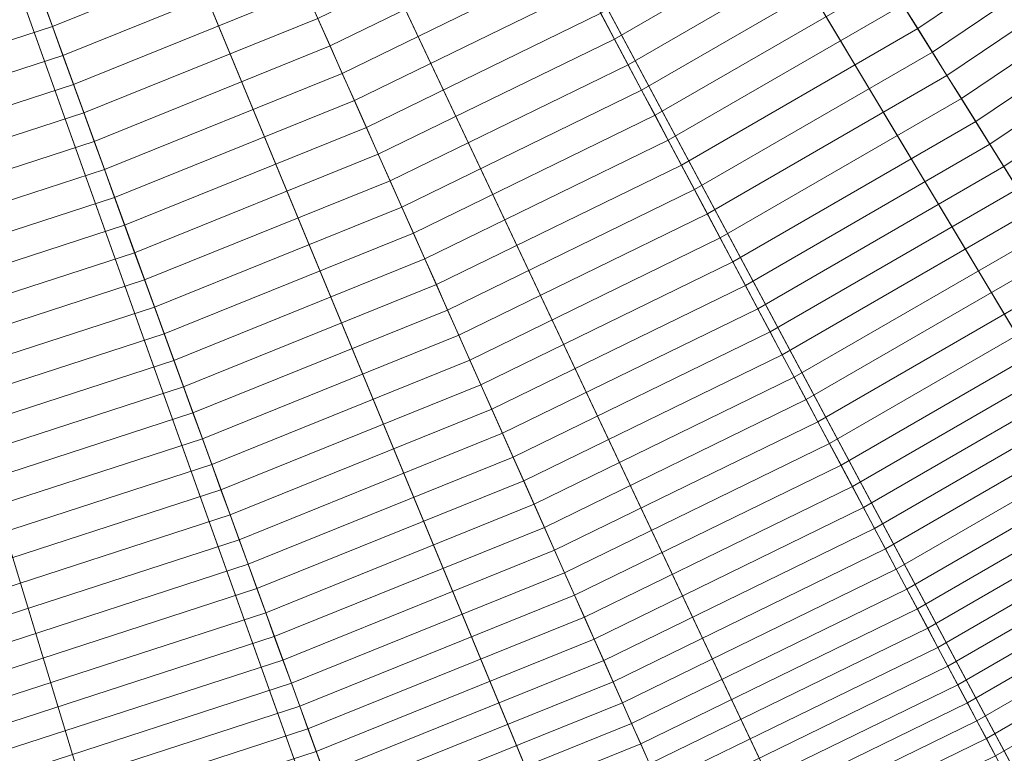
# Model space of a CAD drawing. Header units: centimetres. Extents: x -21.9 to 23.1, y -23 to 22.
# Tile 69 of 192: x 5.3 to 9.2, y -16.7 to -13.7. Entities that reach past the tile are written whole.
import ezdxf

# ---------------------------------------------------------------- set-up
doc = ezdxf.new("R2010")
doc.units = ezdxf.units.CM
doc.header["$LTSCALE"] = 2.54
doc.layers.add('Lucido design-1', color=7, linetype='Continuous')

# ---------------------------------------------------------------- blocks, each defined once
blk = doc.blocks.new('Gruppo-2-1')
at = {"color": 5, "linetype": 'Continuous', "lineweight": 9}
for points in [[(8.4629, -6.6666, -949.2271), (8.8731, -6.1019, -949.2271), (18.907, -12.8698, -949.2271), (18.0001, -14.118, -949.2271)], [(8.2871, -6.8328, -1010.9271), (8.5881, -6.4471, -1010.9271), (18.0047, -13.431, -1010.9271), (17.3497, -14.2703, -1010.9271)], [(17.658, -14.5233, -949.2271), (18.325, -13.6685, -949.2271), (8.5881, -6.4471, -949.2271), (8.2871, -6.8328, -949.2271)], [(8.0142, -7.2013, -949.2271), (8.4629, -6.6666, -949.2271), (18.0001, -14.118, -949.2271), (17.0085, -15.2998, -949.2271)], [(7.9677, -7.2033, -1010.9271), (8.2871, -6.8328, -1010.9271), (17.3497, -14.2703, -1010.9271), (16.6545, -15.0766, -1010.9271)], [(16.95, -15.3444, -949.2271), (17.658, -14.5233, -949.2271), (8.2871, -6.8328, -949.2271), (7.9677, -7.2033, -949.2271)], [(7.5293, -7.7034, -949.2271), (8.0142, -7.2013, -949.2271), (17.0085, -15.2998, -949.2271), (15.9368, -16.4095, -949.2271)], [(7.6305, -7.5578, -1010.9271), (7.9677, -7.2033, -1010.9271), (16.6545, -15.0766, -1010.9271), (15.9208, -15.848, -1010.9271)], [(16.2028, -16.13, -949.2271), (16.95, -15.3444, -949.2271), (7.9677, -7.2033, -949.2271), (7.6305, -7.5578, -949.2271)], [(7.2761, -7.8949, -1010.9271), (7.6305, -7.5578, -1010.9271), (15.9208, -15.848, -1010.9271), (15.1494, -16.5818, -1010.9271)], [(15.4172, -16.8773, -949.2271), (16.2028, -16.13, -949.2271), (7.6305, -7.5578, -949.2271), (7.2761, -7.8949, -949.2271)], [(7.0106, -8.1704, -949.2271), (7.5293, -7.7034, -949.2271), (15.9368, -16.4095, -949.2271), (14.7903, -17.4419, -949.2271)], [(6.9056, -8.2144, -1010.9271), (7.2761, -7.8949, -1010.9271), (15.1494, -16.5818, -1010.9271), (14.343, -17.277, -1010.9271)], [(14.5961, -17.5852, -949.2271), (15.4172, -16.8773, -949.2271), (7.2761, -7.8949, -949.2271), (6.9056, -8.2144, -949.2271)], [(6.4606, -8.6002, -949.2271), (7.0106, -8.1704, -949.2271), (14.7903, -17.4419, -949.2271), (13.5746, -18.3917, -949.2271)], [(6.5199, -8.5153, -1010.9271), (6.9056, -8.2144, -1010.9271), (14.343, -17.277, -1010.9271), (13.5037, -17.9319, -1010.9271)], [(13.7413, -18.2522, -949.2271), (14.5961, -17.5852, -949.2271), (6.9056, -8.2144, -949.2271), (6.5199, -8.5153, -949.2271)], [(6.12, -8.7971, -1010.9271), (6.5199, -8.5153, -1010.9271), (13.5037, -17.9319, -1010.9271), (12.6334, -18.5451, -1010.9271)], [(12.855, -18.8767, -949.2271), (13.7413, -18.2522, -949.2271), (6.5199, -8.5153, -949.2271), (6.12, -8.7971, -949.2271)], [(5.882, -8.9905, -949.2271), (6.4606, -8.6002, -949.2271), (13.5746, -18.3917, -949.2271), (12.2956, -19.2544, -949.2271)], [(5.7068, -9.059, -1010.9271), (6.12, -8.7971, -1010.9271), (12.6334, -18.5451, -1010.9271), (11.7342, -19.115, -1010.9271)], [(11.9392, -19.4571, -949.2271), (12.855, -18.8767, -949.2271), (6.12, -8.7971, -949.2271), (5.7068, -9.059, -949.2271)], [(5.2775, -9.3395, -949.2271), (5.882, -8.9905, -949.2271), (12.2956, -19.2544, -949.2271), (10.9595, -20.0258, -949.2271)], [(5.2811, -9.3, -1010.9271), (5.7068, -9.059, -1010.9271), (11.7342, -19.115, -1010.9271), (10.8078, -19.6396, -1010.9271)], [(10.9958, -19.9914, -949.2271), (11.9392, -19.4571, -949.2271), (5.7068, -9.059, -949.2271), (5.2811, -9.3, -949.2271)], [(4.8441, -9.5198, -1010.9271), (5.2811, -9.3, -1010.9271), (10.8078, -19.6396, -1010.9271), (9.8567, -20.118, -1010.9271)], [(10.0272, -20.4785, -949.2271), (10.9958, -19.9914, -949.2271), (5.2811, -9.3, -949.2271), (4.8441, -9.5198, -949.2271)], [(4.6501, -9.6455, -949.2271), (5.2775, -9.3395, -949.2271), (10.9595, -20.0258, -949.2271), (9.5729, -20.7021, -949.2271)], [(4.3968, -9.718, -1010.9271), (4.8441, -9.5198, -1010.9271), (9.8567, -20.118, -1010.9271), (8.8833, -20.5493, -1010.9271)], [(9.0359, -20.9178, -949.2271), (10.0272, -20.4785, -949.2271), (4.8441, -9.5198, -949.2271), (4.3968, -9.718, -949.2271)], [(4.003, -9.9069, -949.2271), (4.6501, -9.6455, -949.2271), (9.5729, -20.7021, -949.2271), (8.1424, -21.28, -949.2271)], [(3.9405, -9.8941, -1010.9271), (4.3968, -9.718, -1010.9271), (8.8833, -20.5493, -1010.9271), (7.8901, -20.9326, -1010.9271)], [(8.0244, -21.3081, -949.2271), (9.0359, -20.9178, -949.2271), (4.3968, -9.718, -949.2271), (3.9405, -9.8941, -949.2271)], [(3.3391, -10.1226, -949.2271), (4.003, -9.9069, -949.2271), (8.1424, -21.28, -949.2271), (6.6752, -21.7567, -949.2271)], [(3.476, -10.0477, -1010.9271), (3.9405, -9.8941, -1010.9271), (7.8901, -20.9326, -1010.9271), (6.8793, -21.2669, -1010.9271)], [(6.9951, -21.6485, -949.2271), (8.0244, -21.3081, -949.2271), (3.9405, -9.8941, -949.2271), (3.476, -10.0477, -949.2271)], [(3.0045, -10.1783, -1010.9271), (3.476, -10.0477, -1010.9271), (6.8793, -21.2669, -1010.9271), (5.8533, -21.551, -1010.9271)], [(5.9502, -21.9379, -949.2271), (6.9951, -21.6485, -949.2271), (3.476, -10.0477, -949.2271), (3.0045, -10.1783, -949.2271)], [(2.6619, -10.2915, -949.2271), (3.3391, -10.1226, -949.2271), (6.6752, -21.7567, -949.2271), (5.1782, -22.13, -949.2271)], [(2.5272, -10.2853, -1010.9271), (3.0045, -10.1783, -1010.9271), (5.8533, -21.551, -1010.9271), (4.8144, -21.7838, -1010.9271)], [(4.8922, -22.175, -949.2271), (5.9502, -21.9379, -949.2271), (3.0045, -10.1783, -949.2271), (2.5272, -10.2853, -949.2271)], [(8.8589, -13.7546, -932.9065), (9.7626, -13.145, -932.9065), (9.6968, -13.0544, -932.9985), (8.7995, -13.6596, -932.9985)], [(7.6471, -13.7961, -933.3541), (8.5567, -13.271, -933.3541), (8.4947, -13.1717, -933.4398), (7.5922, -13.6928, -933.4398)], [(8.9177, -13.8488, -932.8132), (9.8279, -13.2349, -932.8132), (9.7626, -13.145, -932.9065), (8.8589, -13.7546, -932.9065)], [(8.976, -13.942, -932.7187), (9.8926, -13.3238, -932.7187), (9.8279, -13.2349, -932.8132), (8.9177, -13.8488, -932.8132)], [(5.4005, -13.7465, -934.0026), (6.312, -13.3782, -934.0026), (6.2616, -13.2648, -934.0776), (5.358, -13.6299, -934.0776)], [(6.5105, -13.8239, -933.689), (7.4248, -13.378, -933.689), (7.3681, -13.2714, -933.7694), (6.4614, -13.7137, -933.7694)], [(7.7016, -13.8986, -933.2671), (8.6182, -13.3694, -933.2671), (8.5567, -13.271, -933.3541), (7.6471, -13.7961, -933.3541)], [(9.0338, -14.0344, -932.623), (9.9566, -13.412, -932.623), (9.8926, -13.3238, -932.7187), (8.976, -13.942, -932.7187)], [(5.4426, -13.8623, -933.9263), (6.3622, -13.4908, -933.9263), (6.312, -13.3782, -934.0026), (5.4005, -13.7465, -934.0026)], [(6.5592, -13.9333, -933.6073), (7.481, -13.4837, -933.6073), (7.4248, -13.378, -933.689), (6.5105, -13.8239, -933.689)], [(7.7556, -14.0001, -933.1788), (8.6792, -13.4669, -933.1788), (8.6182, -13.3694, -933.2671), (7.7016, -13.8986, -933.2671)], [(4.3967, -13.8109, -934.1512), (5.3153, -13.5125, -934.1512), (5.2723, -13.3943, -934.2235), (4.3621, -13.69, -934.2235)], [(9.0909, -14.1259, -932.5261), (10.02, -13.4993, -932.5261), (9.9566, -13.412, -932.623), (9.0338, -14.0344, -932.623)], [(5.4845, -13.9774, -933.8485), (6.412, -13.6026, -933.8485), (6.3622, -13.4908, -933.9263), (5.4426, -13.8623, -933.9263)], [(6.6076, -14.0419, -933.5242), (7.5368, -13.5887, -933.5242), (7.481, -13.4837, -933.6073), (6.5592, -13.9333, -933.6073)], [(7.8092, -14.1009, -933.0893), (8.7396, -13.5637, -933.0893), (8.6792, -13.4669, -933.1788), (7.7556, -14.0001, -933.1788)], [(4.4312, -13.931, -934.0776), (5.358, -13.6299, -934.0776), (5.3153, -13.5125, -934.1512), (4.3967, -13.8109, -934.1512)], [(9.1475, -14.2165, -932.428), (10.0828, -13.5857, -932.428), (10.02, -13.4993, -932.5261), (9.0909, -14.1259, -932.5261)], [(7.8622, -14.2007, -932.9985), (8.7995, -13.6596, -932.9985), (8.7396, -13.5637, -933.0893), (7.8092, -14.1009, -933.0893)], [(5.5261, -14.0916, -933.7694), (6.4614, -13.7137, -933.7694), (6.412, -13.6026, -933.8485), (5.4845, -13.9774, -933.8485)], [(6.6555, -14.1496, -933.4398), (7.5922, -13.6928, -933.4398), (7.5368, -13.5887, -933.5242), (6.6076, -14.0419, -933.5242)], [(9.2035, -14.3061, -932.3287), (10.1449, -13.6712, -932.3287), (10.0828, -13.5857, -932.428), (9.1475, -14.2165, -932.428)], [(4.4654, -14.0503, -934.0026), (5.4005, -13.7465, -934.0026), (5.358, -13.6299, -934.0776), (4.4312, -13.931, -934.0776)], [(6.7031, -14.2565, -933.3541), (7.6471, -13.7961, -933.3541), (7.5922, -13.6928, -933.4398), (6.6555, -14.1496, -933.4398)], [(7.9149, -14.2997, -932.9065), (8.8589, -13.7546, -932.9065), (8.7995, -13.6596, -932.9985), (7.8622, -14.2007, -932.9985)], [(9.259, -14.3948, -932.2283), (10.2064, -13.7558, -932.2283), (10.1449, -13.6712, -932.3287), (9.2035, -14.3061, -932.3287)], [(5.5673, -14.205, -933.689), (6.5105, -13.8239, -933.689), (6.4614, -13.7137, -933.7694), (5.5261, -14.0916, -933.7694)], [(4.4994, -14.1688, -933.9263), (5.4426, -13.8623, -933.9263), (5.4005, -13.7465, -934.0026), (4.4654, -14.0503, -934.0026)], [(7.967, -14.3977, -932.8132), (8.9177, -13.8488, -932.8132), (8.8589, -13.7546, -932.9065), (7.9149, -14.2997, -932.9065)], [(6.7503, -14.3625, -933.2671), (7.7016, -13.8986, -933.2671), (7.6471, -13.7961, -933.3541), (6.7031, -14.2565, -933.3541)], [(5.6083, -14.3175, -933.6073), (6.5592, -13.9333, -933.6073), (6.5105, -13.8239, -933.689), (5.5673, -14.205, -933.689)], [(8.0186, -14.4948, -932.7187), (8.976, -13.942, -932.7187), (8.9177, -13.8488, -932.8132), (7.967, -14.3977, -932.8132)], [(4.5331, -14.2865, -933.8485), (5.4845, -13.9774, -933.8485), (5.4426, -13.8623, -933.9263), (4.4994, -14.1688, -933.9263)], [(6.7971, -14.4676, -933.1788), (7.7556, -14.0001, -933.1788), (7.7016, -13.8986, -933.2671), (6.7503, -14.3625, -933.2671)], [(5.6489, -14.4292, -933.5242), (6.6076, -14.0419, -933.5242), (6.5592, -13.9333, -933.6073), (5.6083, -14.3175, -933.6073)], [(8.0698, -14.591, -932.623), (9.0338, -14.0344, -932.623), (8.976, -13.942, -932.7187), (8.0186, -14.4948, -932.7187)], [(4.5666, -14.4033, -933.7694), (5.5261, -14.0916, -933.7694), (5.4845, -13.9774, -933.8485), (4.5331, -14.2865, -933.8485)], [(6.8435, -14.5718, -933.0893), (7.8092, -14.1009, -933.0893), (7.7556, -14.0001, -933.1788), (6.7971, -14.4676, -933.1788)], [(5.6893, -14.54, -933.4398), (6.6555, -14.1496, -933.4398), (6.6076, -14.0419, -933.5242), (5.6489, -14.4292, -933.5242)], [(8.1204, -14.6863, -932.5261), (9.0909, -14.1259, -932.5261), (9.0338, -14.0344, -932.623), (8.0698, -14.591, -932.623)], [(4.5999, -14.5193, -933.689), (5.5673, -14.205, -933.689), (5.5261, -14.0916, -933.7694), (4.5666, -14.4033, -933.7694)], [(6.8895, -14.6751, -932.9985), (7.8622, -14.2007, -932.9985), (7.8092, -14.1009, -933.0893), (6.8435, -14.5718, -933.0893)], [(8.1705, -14.7805, -932.428), (9.1475, -14.2165, -932.428), (9.0909, -14.1259, -932.5261), (8.1204, -14.6863, -932.5261)], [(5.7293, -14.65, -933.3541), (6.7031, -14.2565, -933.3541), (6.6555, -14.1496, -933.4398), (5.6893, -14.54, -933.4398)], [(4.6329, -14.6345, -933.6073), (5.6083, -14.3175, -933.6073), (5.5673, -14.205, -933.689), (4.5999, -14.5193, -933.689)], [(6.9351, -14.7775, -932.9065), (7.9149, -14.2997, -932.9065), (7.8622, -14.2007, -932.9985), (6.8895, -14.6751, -932.9985)], [(8.2202, -14.8739, -932.3287), (9.2035, -14.3061, -932.3287), (9.1475, -14.2165, -932.428), (8.1705, -14.7805, -932.428)], [(5.769, -14.759, -933.2671), (6.7503, -14.3625, -933.2671), (6.7031, -14.2565, -933.3541), (5.7293, -14.65, -933.3541)], [(4.6656, -14.7487, -933.5242), (5.6489, -14.4292, -933.5242), (5.6083, -14.3175, -933.6073), (4.6329, -14.6345, -933.6073)], [(6.9802, -14.879, -932.8132), (7.967, -14.3977, -932.8132), (7.9149, -14.2997, -932.9065), (6.9351, -14.7775, -932.9065)], [(8.2693, -14.9662, -932.2283), (9.259, -14.3948, -932.2283), (9.2035, -14.3061, -932.3287), (8.2202, -14.8739, -932.3287)], [(5.8083, -14.8671, -933.1788), (6.7971, -14.4676, -933.1788), (6.7503, -14.3625, -933.2671), (5.769, -14.759, -933.2671)], [(7.025, -14.9794, -932.7187), (8.0186, -14.4948, -932.7187), (7.967, -14.3977, -932.8132), (6.9802, -14.879, -932.8132)], [(8.3178, -15.0575, -932.1265), (9.3138, -14.4825, -932.1265), (9.259, -14.3948, -932.2283), (8.2693, -14.9662, -932.2283)], [(4.6982, -14.8621, -933.4398), (5.6893, -14.54, -933.4398), (5.6489, -14.4292, -933.5242), (4.6656, -14.7487, -933.5242)], [(5.8473, -14.9743, -933.0893), (6.8435, -14.5718, -933.0893), (6.7971, -14.4676, -933.1788), (5.8083, -14.8671, -933.1788)], [(7.0693, -15.079, -932.623), (8.0698, -14.591, -932.623), (8.0186, -14.4948, -932.7187), (7.025, -14.9794, -932.7187)], [(8.3659, -15.1479, -932.0238), (9.368, -14.5693, -932.0238), (9.3138, -14.4825, -932.1265), (8.3178, -15.0575, -932.1265)], [(4.7304, -14.9745, -933.3541), (5.7293, -14.65, -933.3541), (5.6893, -14.54, -933.4398), (4.6982, -14.8621, -933.4398)], [(5.886, -15.0806, -932.9985), (6.8895, -14.6751, -932.9985), (6.8435, -14.5718, -933.0893), (5.8473, -14.9743, -933.0893)], [(7.1132, -15.1775, -932.5261), (8.1204, -14.6863, -932.5261), (8.0698, -14.591, -932.623), (7.0693, -15.079, -932.623)], [(8.4134, -15.2372, -931.9199), (9.4216, -14.6551, -931.9199), (9.368, -14.5693, -932.0238), (8.3659, -15.1479, -932.0238)], [(4.7624, -15.0861, -933.2671), (5.769, -14.759, -933.2671), (5.7293, -14.65, -933.3541), (4.7304, -14.9745, -933.3541)], [(5.9243, -15.1859, -932.9065), (6.9351, -14.7775, -932.9065), (6.8895, -14.6751, -932.9985), (5.886, -15.0806, -932.9985)], [(8.4604, -15.3256, -931.8149), (9.4746, -14.74, -931.8149), (9.4216, -14.6551, -931.9199), (8.4134, -15.2372, -931.9199)], [(7.1566, -15.2751, -932.428), (8.1705, -14.7805, -932.428), (8.1204, -14.6863, -932.5261), (7.1132, -15.1775, -932.5261)], [(8.5068, -15.4129, -931.7088), (9.527, -14.8239, -931.7088), (9.4746, -14.74, -931.8149), (8.4604, -15.3256, -931.8149)], [(4.7941, -15.1967, -933.1788), (5.8083, -14.8671, -933.1788), (5.769, -14.759, -933.2671), (4.7624, -15.0861, -933.2671)], [(5.9623, -15.2902, -932.8132), (6.9802, -14.879, -932.8132), (6.9351, -14.7775, -932.9065), (5.9243, -15.1859, -932.9065)], [(7.1996, -15.3716, -932.3287), (8.2202, -14.8739, -932.3287), (8.1705, -14.7805, -932.428), (7.1566, -15.2751, -932.428)], [(8.5526, -15.4992, -931.6017), (9.5788, -14.9067, -931.6017), (9.527, -14.8239, -931.7088), (8.5068, -15.4129, -931.7088)], [(4.8255, -15.3063, -933.0893), (5.8473, -14.9743, -933.0893), (5.8083, -14.8671, -933.1788), (4.7941, -15.1967, -933.1788)], [(7.2421, -15.4672, -932.2283), (8.2693, -14.9662, -932.2283), (8.2202, -14.8739, -932.3287), (7.1996, -15.3716, -932.3287)], [(5.9999, -15.3936, -932.7187), (7.025, -14.9794, -932.7187), (6.9802, -14.879, -932.8132), (5.9623, -15.2902, -932.8132)], [(8.598, -15.5844, -931.4934), (9.63, -14.9886, -931.4934), (9.5788, -14.9067, -931.6017), (8.5526, -15.4992, -931.6017)], [(4.8567, -15.415, -932.9985), (5.886, -15.0806, -932.9985), (5.8473, -14.9743, -933.0893), (4.8255, -15.3063, -933.0893)], [(6.0372, -15.496, -932.623), (7.0693, -15.079, -932.623), (7.025, -14.9794, -932.7187), (5.9999, -15.3936, -932.7187)], [(7.2842, -15.5616, -932.1265), (8.3178, -15.0575, -932.1265), (8.2693, -14.9662, -932.2283), (7.2421, -15.4672, -932.2283)], [(8.6427, -15.6685, -931.3841), (9.6805, -15.0694, -931.3841), (9.63, -14.9886, -931.4934), (8.598, -15.5844, -931.4934)], [(7.3258, -15.6551, -932.0238), (8.3659, -15.1479, -932.0238), (8.3178, -15.0575, -932.1265), (7.2842, -15.5616, -932.1265)], [(8.6869, -15.7516, -931.2737), (9.7303, -15.1492, -931.2737), (9.6805, -15.0694, -931.3841), (8.6427, -15.6685, -931.3841)], [(4.8876, -15.5227, -932.9065), (5.9243, -15.1859, -932.9065), (5.886, -15.0806, -932.9985), (4.8567, -15.415, -932.9985)], [(6.0741, -15.5973, -932.5261), (7.1132, -15.1775, -932.5261), (7.0693, -15.079, -932.623), (6.0372, -15.496, -932.623)], [(7.367, -15.7476, -931.9199), (8.4134, -15.2372, -931.9199), (8.3659, -15.1479, -932.0238), (7.3258, -15.6551, -932.0238)], [(8.7305, -15.8336, -931.1623), (9.7795, -15.2279, -931.1623), (9.7303, -15.1492, -931.2737), (8.6869, -15.7516, -931.2737)], [(4.9182, -15.6295, -932.8132), (5.9623, -15.2902, -932.8132), (5.9243, -15.1859, -932.9065), (4.8876, -15.5227, -932.9065)], [(6.1106, -15.6977, -932.428), (7.1566, -15.2751, -932.428), (7.1132, -15.1775, -932.5261), (6.0741, -15.5973, -932.5261)], [(8.7735, -15.9145, -931.0499), (9.8281, -15.3056, -931.0499), (9.7795, -15.2279, -931.1623), (8.7305, -15.8336, -931.1623)], [(7.4077, -15.839, -931.8149), (8.4604, -15.3256, -931.8149), (8.4134, -15.2372, -931.9199), (7.367, -15.7476, -931.9199)], [(4.9485, -15.7352, -932.7187), (5.9999, -15.3936, -932.7187), (5.9623, -15.2902, -932.8132), (4.9182, -15.6295, -932.8132)], [(6.1468, -15.797, -932.3287), (7.1996, -15.3716, -932.3287), (7.1566, -15.2751, -932.428), (6.1106, -15.6977, -932.428)], [(8.8159, -15.9943, -930.9365), (9.876, -15.3823, -930.9365), (9.8281, -15.3056, -931.0499), (8.7735, -15.9145, -931.0499)], [(7.4479, -15.9294, -931.7088), (8.5068, -15.4129, -931.7088), (8.4604, -15.3256, -931.8149), (7.4077, -15.839, -931.8149)], [(6.1826, -15.8953, -932.2283), (7.2421, -15.4672, -932.2283), (7.1996, -15.3716, -932.3287), (6.1468, -15.797, -932.3287)], [(8.8577, -16.073, -930.822), (9.9232, -15.4578, -930.822), (9.876, -15.3823, -930.9365), (8.8159, -15.9943, -930.9365)], [(4.9786, -15.8399, -932.623), (6.0372, -15.496, -932.623), (5.9999, -15.3936, -932.7187), (4.9485, -15.7352, -932.7187)], [(7.4876, -16.0186, -931.6017), (8.5526, -15.4992, -931.6017), (8.5068, -15.4129, -931.7088), (7.4479, -15.9294, -931.7088)], [(8.899, -16.1505, -930.7066), (9.9698, -15.5323, -930.7066), (9.9232, -15.4578, -930.822), (8.8577, -16.073, -930.822)], [(5.0083, -15.9436, -932.5261), (6.0741, -15.5973, -932.5261), (6.0372, -15.496, -932.623), (4.9786, -15.8399, -932.623)], [(6.2179, -15.9924, -932.1265), (7.2842, -15.5616, -932.1265), (7.2421, -15.4672, -932.2283), (6.1826, -15.8953, -932.2283)], [(7.5269, -16.1068, -931.4934), (8.598, -15.5844, -931.4934), (8.5526, -15.4992, -931.6017), (7.4876, -16.0186, -931.6017)], [(8.9396, -16.227, -930.5903), (10.0156, -15.6057, -930.5903), (9.9698, -15.5323, -930.7066), (8.899, -16.1505, -930.7066)], [(6.2529, -16.0886, -932.0238), (7.3258, -15.6551, -932.0238), (7.2842, -15.5616, -932.1265), (6.2179, -15.9924, -932.1265)], [(5.0377, -16.0463, -932.428), (6.1106, -15.6977, -932.428), (6.0741, -15.5973, -932.5261), (5.0083, -15.9436, -932.5261)], [(7.5657, -16.1938, -931.3841), (8.6427, -15.6685, -931.3841), (8.598, -15.5844, -931.4934), (7.5269, -16.1068, -931.4934)], [(8.9796, -16.3022, -930.4729), (10.0608, -15.678, -930.4729), (10.0156, -15.6057, -930.5903), (8.9396, -16.227, -930.5903)], [(6.2875, -16.1837, -931.9199), (7.367, -15.7476, -931.9199), (7.3258, -15.6551, -932.0238), (6.2529, -16.0886, -932.0238)], [(5.0669, -16.1479, -932.3287), (6.1468, -15.797, -932.3287), (6.1106, -15.6977, -932.428), (5.0377, -16.0463, -932.428)], [(7.6039, -16.2798, -931.2737), (8.6869, -15.7516, -931.2737), (8.6427, -15.6685, -931.3841), (7.5657, -16.1938, -931.3841)], [(9.0191, -16.3764, -930.3547), (10.1053, -15.7492, -930.3547), (10.0608, -15.678, -930.4729), (8.9796, -16.3022, -930.4729)], [(6.3218, -16.2778, -931.8149), (7.4077, -15.839, -931.8149), (7.367, -15.7476, -931.9199), (6.2875, -16.1837, -931.9199)], [(7.6417, -16.3646, -931.1623), (8.7305, -15.8336, -931.1623), (8.6869, -15.7516, -931.2737), (7.6039, -16.2798, -931.2737)], [(9.0579, -16.4493, -930.2355), (10.1491, -15.8193, -930.2355), (10.1053, -15.7492, -930.3547), (9.0191, -16.3764, -930.3547)], [(5.0957, -16.2484, -932.2283), (6.1826, -15.8953, -932.2283), (6.1468, -15.797, -932.3287), (5.0669, -16.1479, -932.3287)], [(9.096, -16.5211, -930.1154), (10.1922, -15.8883, -930.1154), (10.1491, -15.8193, -930.2355), (9.0579, -16.4493, -930.2355)], [(6.3556, -16.3707, -931.7088), (7.4479, -15.9294, -931.7088), (7.4077, -15.839, -931.8149), (6.3218, -16.2778, -931.8149)], [(7.679, -16.4483, -931.0499), (8.7735, -15.9145, -931.0499), (8.7305, -15.8336, -931.1623), (7.6417, -16.3646, -931.1623)], [(5.1242, -16.3478, -932.1265), (6.2179, -15.9924, -932.1265), (6.1826, -15.8953, -932.2283), (5.0957, -16.2484, -932.2283)], [(9.1336, -16.5917, -929.9944), (10.2346, -15.9561, -929.9944), (10.1922, -15.8883, -930.1154), (9.096, -16.5211, -930.1154)], [(6.389, -16.4625, -931.6017), (7.4876, -16.0186, -931.6017), (7.4479, -15.9294, -931.7088), (6.3556, -16.3707, -931.7088)], [(7.7157, -16.5309, -930.9365), (8.8159, -15.9943, -930.9365), (8.7735, -15.9145, -931.0499), (7.679, -16.4483, -931.0499)], [(9.1705, -16.6612, -929.8726), (10.2762, -16.0228, -929.8726), (10.2346, -15.9561, -929.9944), (9.1336, -16.5917, -929.9944)], [(5.1524, -16.4462, -932.0238), (6.2529, -16.0886, -932.0238), (6.2179, -15.9924, -932.1265), (5.1242, -16.3478, -932.1265)], [(7.752, -16.6123, -930.822), (8.8577, -16.073, -930.822), (8.8159, -15.9943, -930.9365), (7.7157, -16.5309, -930.9365)], [(6.422, -16.5532, -931.4934), (7.5269, -16.1068, -931.4934), (7.4876, -16.0186, -931.6017), (6.389, -16.4625, -931.6017)], [(9.2068, -16.7294, -929.7498), (10.3172, -16.0883, -929.7498), (10.2762, -16.0228, -929.8726), (9.1705, -16.6612, -929.8726)], [(5.1803, -16.5435, -931.9199), (6.2875, -16.1837, -931.9199), (6.2529, -16.0886, -932.0238), (5.1524, -16.4462, -932.0238)], [(7.7877, -16.6925, -930.7066), (8.899, -16.1505, -930.7066), (8.8577, -16.073, -930.822), (7.752, -16.6123, -930.822)], [(6.4546, -16.6427, -931.3841), (7.5657, -16.1938, -931.3841), (7.5269, -16.1068, -931.4934), (6.422, -16.5532, -931.4934)], [(7.8229, -16.7716, -930.5903), (8.9396, -16.227, -930.5903), (8.899, -16.1505, -930.7066), (7.7877, -16.6925, -930.7066)], [(5.2079, -16.6397, -931.8149), (6.3218, -16.2778, -931.8149), (6.2875, -16.1837, -931.9199), (5.1803, -16.5435, -931.9199)], [(6.4868, -16.7312, -931.2737), (7.6039, -16.2798, -931.2737), (7.5657, -16.1938, -931.3841), (6.4546, -16.6427, -931.3841)], [(7.8576, -16.8495, -930.4729), (8.9796, -16.3022, -930.4729), (8.9396, -16.227, -930.5903), (7.8229, -16.7716, -930.5903)], [(5.2351, -16.7347, -931.7088), (6.3556, -16.3707, -931.7088), (6.3218, -16.2778, -931.8149), (5.2079, -16.6397, -931.8149)], [(6.5185, -16.8184, -931.1623), (7.6417, -16.3646, -931.1623), (7.6039, -16.2798, -931.2737), (6.4868, -16.7312, -931.2737)], [(7.8917, -16.9262, -930.3547), (9.0191, -16.3764, -930.3547), (8.9796, -16.3022, -930.4729), (7.8576, -16.8495, -930.4729)], [(5.2621, -16.8287, -931.6017), (6.389, -16.4625, -931.6017), (6.3556, -16.3707, -931.7088), (5.2351, -16.7347, -931.7088)], [(6.5499, -16.9045, -931.0499), (7.679, -16.4483, -931.0499), (7.6417, -16.3646, -931.1623), (6.5185, -16.8184, -931.1623)], [(7.9253, -17.0017, -930.2355), (9.0579, -16.4493, -930.2355), (9.0191, -16.3764, -930.3547), (7.8917, -16.9262, -930.3547)], [(6.5808, -16.9894, -930.9365), (7.7157, -16.5309, -930.9365), (7.679, -16.4483, -931.0499), (6.5499, -16.9045, -931.0499)], [(7.9584, -17.076, -930.1154), (9.096, -16.5211, -930.1154), (9.0579, -16.4493, -930.2355), (7.9253, -17.0017, -930.2355)], [(5.2887, -16.9214, -931.4934), (6.422, -16.5532, -931.4934), (6.389, -16.4625, -931.6017), (5.2621, -16.8287, -931.6017)], [(7.9909, -17.149, -929.9944), (9.1336, -16.5917, -929.9944), (9.096, -16.5211, -930.1154), (7.9584, -17.076, -930.1154)], [(5.3149, -17.013, -931.3841), (6.4546, -16.6427, -931.3841), (6.422, -16.5532, -931.4934), (5.2887, -16.9214, -931.4934)], [(6.6113, -17.0732, -930.822), (7.752, -16.6123, -930.822), (7.7157, -16.5309, -930.9365), (6.5808, -16.9894, -930.9365)], [(8.0229, -17.2209, -929.8726), (9.1705, -16.6612, -929.8726), (9.1336, -16.5917, -929.9944), (7.9909, -17.149, -929.9944)], [(5.3409, -17.1035, -931.2737), (6.4868, -16.7312, -931.2737), (6.4546, -16.6427, -931.3841), (5.3149, -17.013, -931.3841)], [(6.6413, -17.1557, -930.7066), (7.7877, -16.6925, -930.7066), (7.752, -16.6123, -930.822), (6.6113, -17.0732, -930.822)]]:
    blk.add_3dface(points, dxfattribs=at)

msp = doc.modelspace()

# ---------------------------------------------------------------- block references
at = {"layer": 'Lucido design-1', "color": 5, "true_color": 0x0000ff}
msp.add_blockref('Gruppo-2-1', (0, 0), dxfattribs=at)

doc.saveas('drawing.dxf')
